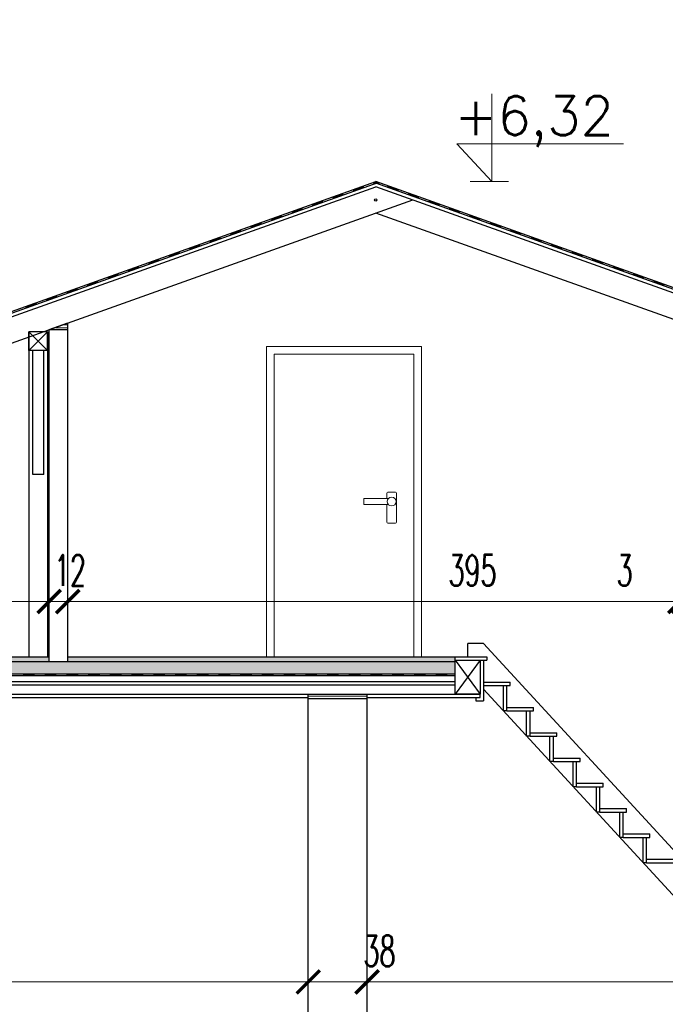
# Model space of a CAD drawing. Header units: millimetres. Extents: x 33311 to 435617, y -160714 to 185563.
# Tile 16 of 70: x 367796 to 371958, y -117949 to -111605. Entities that reach past the tile are written whole.
import ezdxf

# ---------------------------------------------------------------- set-up
doc = ezdxf.new("R2010")
doc.units = ezdxf.units.MM
doc.header["$MEASUREMENT"] = 0
doc.layers.get('Defpoints').update_dxf_attribs({"lineweight": 0})
for name, color, linetype, lineweight in [('[ 02przekrój istn', 42, 'Continuous', 30), ('[ 05widok istn', 50, 'Continuous', 30), ('[ 12stolarka istn', 211, 'Continuous', 13), ('[ 21kreskowanie', 9, 'Continuous', 13), ('[ 22wymiarowanie', 8, 'Continuous', 13), ('[ 23kota odnośnik', 1, 'Continuous', 13), ('[ 24ramka cienka', 1, 'Continuous', 13), ('[ 25ramka gruba', 4, 'Continuous', 30), ('[opisy2', 4, 'Continuous', 13), ('izolacja', 4, 'BATTING', 13)]:
    doc.layers.add(name, color=color, linetype=linetype, lineweight=lineweight)
doc.styles.add('1.50', font='simplex.shx', dxfattribs={"height": 125})
doc.styles.add('99.2', font='simplex.shx', dxfattribs={"width": 0.6, "height": 200})
doc.linetypes.add('BATTING', pattern='A,0,-0.1,[134,ltypeshp.shx,S=0.1,R=0,X=-0.1,Y=0],-0.2,[134,ltypeshp.shx,S=0.1,R=180,X=0.1,Y=0],-0.1', length=0.4)
doc.dimstyles.new('100cm', dxfattribs={"dimtxt": 200, "dimasz": 150, "dimexe": 100, "dimexo": 300, "dimgap": 100, "dimtad": 1, "dimdec": 0, "dimlfac": 0.1, "dimzin": 11, "dimtxsty": '99.2', "dimblk": 'ARCHTICK', "dimcen": 1.5, "dimclrd": 256, "dimclre": 256, "dimclrt": 4, "dimadec": 0, "dimazin": 0, "dimtfac": 0.75, "dimtdec": 0, "dimtix": 1, "dimtmove": 2, "dimatfit": 3, "dimfxl": 1, "dimtolj": 1, "dimtzin": 11, "dimlwd": -1, "dimlwe": -1, "dimarcsym": 0})

# ---------------------------------------------------------------- blocks, each defined once
blk = doc.blocks.new('_ArchTick')
at = {"color": 0, "linetype": 'ByBlock', "const_width": 0.15, "flags": 128}
blk.add_lwpolyline([(-0.5, -0.5), (0.5, 0.5)], dxfattribs=at)
blk = doc.blocks.new('*D736')
at = {"layer": '[ 22wymiarowanie', "transparency": 16777216}
for p, q in [((369656.3, -116139.7), (369656.3, -117905.3)), ((365326.3, -117805.3), (369656.3, -117805.3)), ((365326.3, -117822), (365326.3, -117905.3))]:
    blk.add_line(p, q, dxfattribs=at)
at = {"layer": 'Defpoints', "color": 0, "transparency": 16777216}
for p in [(369656.3, -115839.7), (365326.3, -117522), (369656.3, -117805.3)]:
    blk.add_point(p, dxfattribs=at)
at = {"layer": '[ 22wymiarowanie', "transparency": 16777216, "xscale": 150, "yscale": 150, "zscale": 150, "rotation": 180}
blk.add_blockref('_ArchTick', (365326.3, -117805.3), dxfattribs=at)
at = {"layer": '[ 22wymiarowanie', "transparency": 16777216, "xscale": 150, "yscale": 150, "zscale": 150}
blk.add_blockref('_ArchTick', (369656.3, -117805.3), dxfattribs=at)
at = {"layer": '[ 22wymiarowanie', "color": 4, "transparency": 16777216, "insert": (367491.3, -117605.3), "char_height": 200, "attachment_point": 5, "style": '99.2'}
blk.add_mtext('\\A1;\\H1x;\\W0.6;433', dxfattribs=at)
blk = doc.blocks.new('*D737')
at = {"layer": '[ 22wymiarowanie', "transparency": 16777216}
for p, q in [((370036.3, -116009.2), (370036.3, -117905.3)), ((369656.3, -116139.7), (369656.3, -117905.3)), ((369656.3, -117805.3), (369506.3, -117805.3)), ((369656.3, -117805.3), (370036.3, -117805.3)), ((370036.3, -117805.3), (370186.3, -117805.3))]:
    blk.add_line(p, q, dxfattribs=at)
at = {"layer": 'Defpoints', "color": 0, "transparency": 16777216}
for p in [(370036.3, -115709.2), (369656.3, -115839.7), (370036.3, -117805.3)]:
    blk.add_point(p, dxfattribs=at)
at = {"layer": '[ 22wymiarowanie', "transparency": 16777216, "xscale": 150, "yscale": 150, "zscale": 150}
blk.add_blockref('_ArchTick', (369656.3, -117805.3), dxfattribs=at)
at = {"layer": '[ 22wymiarowanie', "transparency": 16777216, "xscale": 150, "yscale": 150, "zscale": 150, "rotation": 180}
blk.add_blockref('_ArchTick', (370036.3, -117805.3), dxfattribs=at)
at = {"layer": '[ 22wymiarowanie', "color": 4, "transparency": 16777216, "insert": (370115.7, -117605.3), "char_height": 200, "attachment_point": 5, "style": '99.2'}
blk.add_mtext('\\A1;\\H1x;\\W0.6;38', dxfattribs=at)
blk = doc.blocks.new('*D738')
at = {"layer": '[ 22wymiarowanie', "transparency": 16777216}
for p, q in [((370036.3, -116009.2), (370036.3, -117905.3)), ((374836.3, -115976.2), (374836.3, -117905.3)), ((370036.3, -117805.3), (374836.3, -117805.3))]:
    blk.add_line(p, q, dxfattribs=at)
at = {"layer": 'Defpoints', "color": 0, "transparency": 16777216}
for p in [(370036.3, -115709.2), (374836.3, -115676.2), (374836.3, -117805.3)]:
    blk.add_point(p, dxfattribs=at)
at = {"layer": '[ 22wymiarowanie', "transparency": 16777216, "xscale": 150, "yscale": 150, "zscale": 150, "rotation": 180}
blk.add_blockref('_ArchTick', (370036.3, -117805.3), dxfattribs=at)
at = {"layer": '[ 22wymiarowanie', "transparency": 16777216, "xscale": 150, "yscale": 150, "zscale": 150}
blk.add_blockref('_ArchTick', (374836.3, -117805.3), dxfattribs=at)
at = {"layer": '[ 22wymiarowanie', "color": 4, "transparency": 16777216, "insert": (373415.4, -117605.3), "char_height": 200, "attachment_point": 5, "style": '99.2'}
blk.add_mtext('\\A1;\\H1x;\\W0.6;480', dxfattribs=at)
blk = doc.blocks.new('*D741')
at = {"layer": '[ 22wymiarowanie', "transparency": 16777216}
for p, q in [((367986.3, -114469.7), (367986.3, -115454.1)), ((365126.3, -115354.1), (367986.3, -115354.1)), ((365126.3, -115484.9), (365126.3, -115454.1))]:
    blk.add_line(p, q, dxfattribs=at)
at = {"layer": 'Defpoints', "color": 0, "transparency": 16777216}
for p in [(367986.3, -114169.7), (365126.3, -115184.9), (367986.3, -115354.1)]:
    blk.add_point(p, dxfattribs=at)
at = {"layer": '[ 22wymiarowanie', "transparency": 16777216, "xscale": 150, "yscale": 150, "zscale": 150, "rotation": 180}
blk.add_blockref('_ArchTick', (365126.3, -115354.1), dxfattribs=at)
at = {"layer": '[ 22wymiarowanie', "transparency": 16777216, "xscale": 150, "yscale": 150, "zscale": 150}
blk.add_blockref('_ArchTick', (367986.3, -115354.1), dxfattribs=at)
at = {"layer": '[ 22wymiarowanie', "color": 4, "transparency": 16777216, "insert": (366790, -115154.1), "char_height": 200, "attachment_point": 5, "style": '99.2'}
blk.add_mtext('\\A1;\\H1x;\\W0.6;286', dxfattribs=at)
blk = doc.blocks.new('*D742')
at = {"layer": '[ 22wymiarowanie', "transparency": 16777216}
for p, q in [((368106.3, -114430.1), (368106.3, -115454.1)), ((367986.3, -114469.7), (367986.3, -115454.1)), ((367986.3, -115354.1), (367836.3, -115354.1)), ((367986.3, -115354.1), (368106.3, -115354.1)), ((368106.3, -115354.1), (368256.3, -115354.1))]:
    blk.add_line(p, q, dxfattribs=at)
at = {"layer": 'Defpoints', "color": 0, "transparency": 16777216}
for p in [(367986.3, -114169.7), (368106.3, -114130.1), (368106.3, -115354.1)]:
    blk.add_point(p, dxfattribs=at)
at = {"layer": '[ 22wymiarowanie', "transparency": 16777216, "xscale": 150, "yscale": 150, "zscale": 150}
blk.add_blockref('_ArchTick', (367986.3, -115354.1), dxfattribs=at)
at = {"layer": '[ 22wymiarowanie', "transparency": 16777216, "xscale": 150, "yscale": 150, "zscale": 150, "rotation": 180}
blk.add_blockref('_ArchTick', (368106.3, -115354.1), dxfattribs=at)
at = {"layer": '[ 22wymiarowanie', "color": 4, "transparency": 16777216, "insert": (368120.5, -115154.1), "char_height": 200, "attachment_point": 5, "style": '99.2'}
blk.add_mtext('\\A1;\\H1x;\\W0.6;12', dxfattribs=at)
blk = doc.blocks.new('*D743')
at = {"layer": '[ 22wymiarowanie', "transparency": 16777216}
for p, q in [((368106.3, -114430.1), (368106.3, -115454.1)), ((372051.3, -114450.7), (372051.3, -115454.1)), ((368106.3, -115354.1), (372051.3, -115354.1))]:
    blk.add_line(p, q, dxfattribs=at)
at = {"layer": 'Defpoints', "color": 0, "transparency": 16777216}
for p in [(368106.3, -114130.1), (372051.3, -114150.7), (372051.3, -115354.1)]:
    blk.add_point(p, dxfattribs=at)
at = {"layer": '[ 22wymiarowanie', "transparency": 16777216, "xscale": 150, "yscale": 150, "zscale": 150, "rotation": 180}
blk.add_blockref('_ArchTick', (368106.3, -115354.1), dxfattribs=at)
at = {"layer": '[ 22wymiarowanie', "transparency": 16777216, "xscale": 150, "yscale": 150, "zscale": 150}
blk.add_blockref('_ArchTick', (372051.3, -115354.1), dxfattribs=at)
at = {"layer": '[ 22wymiarowanie', "color": 4, "transparency": 16777216, "insert": (370715.4, -115154.1), "char_height": 200, "attachment_point": 5, "style": '99.2'}
blk.add_mtext('\\A1;\\H1x;\\W0.6;395', dxfattribs=at)
blk = doc.blocks.new('*D744')
at = {"layer": '[ 22wymiarowanie', "transparency": 16777216}
for p, q in [((372076.3, -114443.4), (372076.3, -115454.1)), ((372051.3, -114450.7), (372051.3, -115454.1)), ((372051.3, -115354.1), (371901.3, -115354.1)), ((372051.3, -115354.1), (372076.3, -115354.1)), ((372076.3, -115354.1), (372226.3, -115354.1))]:
    blk.add_line(p, q, dxfattribs=at)
at = {"layer": 'Defpoints', "color": 0, "transparency": 16777216}
for p in [(372051.3, -114150.7), (372076.3, -114143.4), (372076.3, -115354.1)]:
    blk.add_point(p, dxfattribs=at)
at = {"layer": '[ 22wymiarowanie', "transparency": 16777216, "xscale": 150, "yscale": 150, "zscale": 150}
blk.add_blockref('_ArchTick', (372051.3, -115354.1), dxfattribs=at)
at = {"layer": '[ 22wymiarowanie', "transparency": 16777216, "xscale": 150, "yscale": 150, "zscale": 150, "rotation": 180}
blk.add_blockref('_ArchTick', (372076.3, -115354.1), dxfattribs=at)
at = {"layer": '[ 22wymiarowanie', "color": 4, "transparency": 16777216, "insert": (371696, -115154.1), "char_height": 200, "attachment_point": 5, "style": '99.2'}
blk.add_mtext('\\A1;\\H1x;\\W0.6;3', dxfattribs=at)

msp = doc.modelspace()

# ---------------------------------------------------------------- hatches: boundary and pattern name
at = {"layer": '[ 21kreskowanie', "linetype": 'Continuous'}
for points in [[(370111.69, -112666.1), (370091.26, -112658.82), (370080.26, -112662.74), (370076.9, -112653.32), (370091.26, -112648.21), (370115.05, -112656.68)], [(369816.51, -112756.74), (369813.15, -112747.32), (369879.09, -112723.82), (369882.44, -112733.24)], [(369948.38, -112709.74), (369945.03, -112700.32), (370010.96, -112676.82), (370014.32, -112686.24)], [(369684.63, -112803.73), (369681.27, -112794.31), (369747.21, -112770.81), (369750.57, -112780.23)], [(369552.75, -112850.73), (369549.4, -112841.31), (369615.34, -112817.81), (369618.69, -112827.23)], [(369289, -112944.72), (369285.65, -112935.3), (369351.58, -112911.81), (369354.94, -112921.23)], [(369420.88, -112897.73), (369417.52, -112888.31), (369483.46, -112864.81), (369486.82, -112874.23)], [(369157.13, -112991.72), (369153.77, -112982.3), (369219.71, -112958.8), (369223.06, -112968.22)], [(369025.25, -113038.72), (369021.89, -113029.3), (369087.83, -113005.8), (369091.19, -113015.22)], [(368761.5, -113132.71), (368758.14, -113123.29), (368824.08, -113099.79), (368827.44, -113109.21)], [(368893.37, -113085.71), (368890.02, -113076.29), (368955.96, -113052.8), (368959.31, -113062.22)], [(368629.62, -113179.71), (368626.27, -113170.29), (368692.2, -113146.79), (368695.56, -113156.21)], [(368497.75, -113226.71), (368494.39, -113217.29), (368560.33, -113193.79), (368563.68, -113203.21)], [(368233.99, -113320.7), (368230.64, -113311.28), (368296.58, -113287.78), (368299.93, -113297.2)], [(368365.87, -113273.7), (368362.51, -113264.28), (368428.45, -113240.78), (368431.81, -113250.2)], [(368102.12, -113367.7), (368098.76, -113358.28), (368164.7, -113334.78), (368168.06, -113344.2)], [(367838.37, -113461.69), (367835.01, -113452.27), (367900.95, -113428.77), (367904.3, -113438.19)], [(367970.24, -113414.69), (367966.89, -113405.27), (368032.82, -113381.77), (368036.18, -113391.19)], [(367890.31, -115830.11), (367820.31, -115830.11), (367820.31, -115820.11), (367890.31, -115820.11)], [(368030.31, -115830.11), (367960.31, -115830.11), (367960.31, -115820.11), (368030.31, -115820.11)], [(368170.31, -115830.11), (368100.31, -115830.11), (368100.31, -115820.11), (368170.31, -115820.11)], [(368310.31, -115830.11), (368240.31, -115830.11), (368240.31, -115820.11), (368310.31, -115820.11)], [(368450.31, -115830.11), (368380.31, -115830.11), (368380.31, -115820.11), (368450.31, -115820.11)], [(368590.31, -115830.11), (368520.31, -115830.11), (368520.31, -115820.11), (368590.31, -115820.11)], [(368730.31, -115830.11), (368660.31, -115830.11), (368660.31, -115820.11), (368730.31, -115820.11)], [(368870.31, -115830.11), (368800.31, -115830.11), (368800.31, -115820.11), (368870.31, -115820.11)], [(369010.31, -115830.11), (368940.31, -115830.11), (368940.31, -115820.11), (369010.31, -115820.11)], [(369150.31, -115830.11), (369080.31, -115830.11), (369080.31, -115820.11), (369150.31, -115820.11)], [(369290.31, -115830.11), (369220.31, -115830.11), (369220.31, -115820.11), (369290.31, -115820.11)], [(369430.31, -115830.11), (369360.31, -115830.11), (369360.31, -115820.11), (369430.31, -115820.11)], [(369570.31, -115830.11), (369500.31, -115830.11), (369500.31, -115820.11), (369570.31, -115820.11)], [(369710.31, -115830.11), (369640.31, -115830.11), (369640.31, -115820.11), (369710.31, -115820.11)], [(369850.31, -115830.11), (369780.31, -115830.11), (369780.31, -115820.11), (369850.31, -115820.11)], [(369990.31, -115830.11), (369920.31, -115830.11), (369920.31, -115820.11), (369990.31, -115820.11)], [(370130.31, -115830.11), (370060.31, -115830.11), (370060.31, -115820.11), (370130.31, -115820.11)], [(370270.31, -115830.11), (370200.31, -115830.11), (370200.31, -115820.11), (370270.31, -115820.11)], [(370410.31, -115830.11), (370340.31, -115830.11), (370340.31, -115820.11), (370410.31, -115820.11)], [(370550.31, -115830.11), (370480.31, -115830.11), (370480.31, -115820.11), (370550.31, -115820.11)]]:
    msp.add_hatch(color=256, dxfattribs=at).paths.add_polyline_path(points)
at = {"layer": '[ 21kreskowanie', "linetype": 'Continuous', "extrusion": (0, 0, -1)}
for points in [[(-370234.14, -112709.74), (-370237.49, -112700.32), (-370171.56, -112676.82), (-370168.2, -112686.24)], [(-370366.01, -112756.74), (-370369.37, -112747.32), (-370303.43, -112723.82), (-370300.07, -112733.24)], [(-370497.89, -112803.73), (-370501.25, -112794.31), (-370435.31, -112770.81), (-370431.95, -112780.23)], [(-370629.76, -112850.73), (-370633.12, -112841.31), (-370567.18, -112817.81), (-370563.83, -112827.23)], [(-370761.64, -112897.73), (-370765, -112888.31), (-370699.06, -112864.81), (-370695.7, -112874.23)], [(-370893.52, -112944.72), (-370896.87, -112935.3), (-370830.94, -112911.81), (-370827.58, -112921.23)], [(-371025.39, -112991.72), (-371028.75, -112982.3), (-370962.81, -112958.8), (-370959.45, -112968.22)], [(-371157.27, -113038.72), (-371160.63, -113029.3), (-371094.69, -113005.8), (-371091.33, -113015.22)], [(-371289.14, -113085.71), (-371292.5, -113076.29), (-371226.56, -113052.8), (-371223.21, -113062.22)], [(-371421.02, -113132.71), (-371424.38, -113123.29), (-371358.44, -113099.79), (-371355.08, -113109.21)], [(-371552.9, -113179.71), (-371556.25, -113170.29), (-371490.32, -113146.79), (-371486.96, -113156.21)], [(-371684.77, -113226.71), (-371688.13, -113217.29), (-371622.19, -113193.79), (-371618.83, -113203.21)], [(-371816.65, -113273.7), (-371820.01, -113264.28), (-371754.07, -113240.78), (-371750.71, -113250.2)], [(-371948.52, -113320.7), (-371951.88, -113311.28), (-371885.94, -113287.78), (-371882.59, -113297.2)]]:
    msp.add_hatch(color=256, dxfattribs=at).paths.add_polyline_path(points)
at = {"layer": '[ 21kreskowanie', "linetype": 'Continuous'}
h = msp.add_hatch(dxfattribs=at)
h.set_pattern_fill('DASH', color=256, style=0, pattern_type=2)
h.set_pattern_definition([(45, (363785.2, -67030.4), (0, 17.9605122), [12.7, -12.7])])
h.paths.add_polyline_path([(365126.26, -115740.11), (367986.26, -115740.11), (367986.26, -115710.11), (365126.26, -115710.11)], flags=17)
h.paths.add_polyline_path([(370604.26, -115740.11), (370604.26, -115710.11), (368106.26, -115710.11), (368106.26, -115740.11)], flags=17)
h.paths.add_polyline_path([(375056.26, -115710.11), (372051.26, -115710.11), (372051.26, -115732.11), (372211.26, -115732.11), (372211.26, -115740.11), (375056.26, -115740.11)], flags=17)
h = msp.add_hatch(dxfattribs=at)
h.set_pattern_fill('DOTS', color=256, style=0, pattern_type=2)
h.set_pattern_definition([(0, (363785.2, -67030.4), (7.9375, 15.875), [0, -15.875])])
h.paths.add_polyline_path([(370604.26, -115740.11), (365126.26, -115740.11), (365126.26, -115820.11), (370604.26, -115820.11)], flags=17)
h.paths.add_polyline_path([(375056.26, -115740.11), (372211.26, -115740.11), (372211.26, -115820.11), (375056.26, -115820.11)], flags=17)
at = {"layer": '[ 21kreskowanie'}
h = msp.add_hatch(dxfattribs=at)
h.set_pattern_fill('HATCH', color=256, style=0, pattern_type=2)
h.set_pattern_definition([])
h.paths.add_polyline_path([(369998.56, -117725.31), (370036.26, -117725.31), (370036.26, -118972.11), (369656.26, -118972.11), (369656.26, -115980.11), (370036.26, -115980.11), (370036.26, -117485.31), (369998.56, -117485.31)], flags=9)

# ---------------------------------------------------------------- linework, layer by layer
at = {"layer": '[ 02przekrój istn'}
for p, q in [((364897.38, -114499.16), (370091.26, -112648.21)), ((364905.02, -114507.05), (370106.15, -112653.51)), ((375285.14, -114499.16), (370091.26, -112648.21)), ((375277.5, -114507.05), (370091.26, -112658.82)), ((364949.46, -114514.57), (370091.26, -112682.18)), ((364949.46, -114514.57), (370091.26, -112682.18)), ((375233.06, -114514.57), (370091.26, -112682.18)), ((375233.06, -114514.57), (370091.26, -112682.18)), ((365157.99, -114610.11), (370329.57, -112767.11)), ((375056.26, -114621.42), (370091.26, -112852.03)), ((367856.26, -113736.45), (367856.26, -113616.45)), ((367976.26, -113616.45), (367856.26, -113616.45)), ((367856.26, -113736.45), (367976.26, -113616.45)), ((367976.26, -113736.45), (367856.26, -113616.45)), ((367976.26, -113736.45), (367976.26, -113616.45)), ((367986.26, -113602.2), (368106.26, -113559.43)), ((367986.26, -115740.11), (367986.26, -113602.2)), ((367986.26, -113602.2), (368106.26, -113602.2)), ((368106.26, -115740.11), (368106.26, -113559.43)), ((367976.26, -113736.45), (367856.26, -113736.45)), ((365126.26, -115710.11), (367986.26, -115710.11)), ((368106.26, -115710.11), (370604.26, -115710.11)), ((370604.26, -115710.11), (370808.26, -115710.11)), ((370604.26, -115732.11), (370604.26, -115710.11)), ((370808.26, -115710.11), (370808.26, -115732.11)), ((365126.26, -115740.11), (370604.26, -115740.11)), ((370604.26, -115732.11), (370764.26, -115732.11)), ((370604.26, -115950.11), (370604.26, -115732.11)), ((370604.26, -115732.11), (370764.26, -115950.11)), ((370764.26, -115732.11), (370604.26, -115950.11)), ((370626.26, -115732.11), (370808.26, -115732.11)), ((370764.26, -115732.11), (370764.26, -115950.11)), ((370786.26, -115732.11), (370786.26, -115994.11)), ((365126.26, -115820.11), (370604.26, -115820.11)), ((365126.26, -115830.11), (370604.26, -115830.11)), ((365126.26, -115870.11), (370604.26, -115870.11)), ((365126.26, -115890.11), (370604.26, -115890.11)), ((370786.26, -115873.21), (370958.26, -115873.21)), ((370786.26, -115895.21), (370958.26, -115895.21)), ((370914.26, -116058.31), (370914.26, -115895.21)), ((370936.26, -116058.31), (370936.26, -115895.21)), ((370958.26, -115895.21), (370958.26, -115873.21)), ((365326.26, -115950.11), (370764.26, -115950.11)), ((369656.26, -118972.11), (369656.26, -115950.11)), ((370036.26, -118972.11), (370036.26, -115950.11)), ((370764.26, -115950.11), (370604.26, -115950.11)), ((370764.26, -115972.11), (370764.26, -115950.11)), ((365326.26, -115972.11), (369656.26, -115972.11)), ((369656.26, -115980.11), (370036.26, -115980.11)), ((370036.26, -115972.11), (370764.26, -115972.11)), ((370736.26, -115972.11), (370736.26, -115994.11)), ((370736.26, -115994.11), (370786.26, -115994.11)), ((370936.26, -116058.31), (370914.26, -116058.31)), ((370936.26, -116036.31), (371108.26, -116036.31)), ((370936.26, -116058.31), (371108.26, -116058.31)), ((371064.26, -116221.41), (371064.26, -116058.31)), ((371086.26, -116221.41), (371086.26, -116058.31)), ((371108.26, -116058.31), (371108.26, -116036.31)), ((371086.26, -116199.41), (371258.26, -116199.41)), ((371258.26, -116221.41), (371258.26, -116199.41)), ((371086.26, -116221.41), (371064.26, -116221.41)), ((371086.26, -116221.41), (371258.26, -116221.41)), ((371214.26, -116384.51), (371214.26, -116221.41)), ((371236.26, -116384.51), (371236.26, -116221.41)), ((371236.26, -116384.51), (371214.26, -116384.51)), ((371236.26, -116362.51), (371408.26, -116362.51)), ((371236.26, -116384.51), (371408.26, -116384.51)), ((371364.26, -116547.61), (371364.26, -116384.51)), ((371386.26, -116547.61), (371386.26, -116384.51)), ((371408.26, -116384.51), (371408.26, -116362.51)), ((371386.26, -116525.61), (371558.26, -116525.61)), ((371558.26, -116547.61), (371558.26, -116525.61)), ((371386.26, -116547.61), (371364.26, -116547.61)), ((371386.26, -116547.61), (371558.26, -116547.61)), ((371514.26, -116710.71), (371514.26, -116547.61)), ((371536.26, -116710.71), (371536.26, -116547.61)), ((371536.26, -116710.71), (371514.26, -116710.71)), ((371536.26, -116688.71), (371708.26, -116688.71)), ((371536.26, -116710.71), (371708.26, -116710.71)), ((371664.26, -116873.81), (371664.26, -116710.71)), ((371686.26, -116873.81), (371686.26, -116710.71)), ((371708.26, -116710.71), (371708.26, -116688.71)), ((371686.26, -116851.81), (371858.26, -116851.81)), ((371858.26, -116873.81), (371858.26, -116851.81)), ((371686.26, -116873.81), (371664.26, -116873.81)), ((371686.26, -116873.81), (371858.26, -116873.81)), ((371814.26, -117036.91), (371814.26, -116873.81)), ((371836.26, -117036.91), (371836.26, -116873.81)), ((371836.26, -117036.91), (371814.26, -117036.91)), ((371836.26, -117014.91), (372008.26, -117014.91)), ((371836.26, -117036.91), (372008.26, -117036.91))]:
    msp.add_line(p, q, dxfattribs=at)
msp.add_circle((370091.26, -112767.11), 7, dxfattribs=at)
at = {"layer": '[ 05widok istn'}
for p, q in [((367856.26, -113616.45), (367856.26, -115710.11)), ((367976.26, -113616.45), (367976.26, -115710.11)), ((367881.26, -114536.45), (367881.26, -113736.45)), ((367951.26, -114536.45), (367951.26, -113736.45)), ((367951.26, -114536.45), (367881.26, -114536.45)), ((370684.26, -115710.11), (370684.26, -115623.68)), ((370786.26, -115623.68), (370684.26, -115623.68)), ((370786.26, -115623.68), (373596.26, -118679.09)), ((370786.26, -115919.13), (373464.26, -118831.01))]:
    msp.add_line(p, q, dxfattribs=at)
at = {"layer": '[ 12stolarka istn'}
for p, q in [((369386.26, -115710.11), (369386.26, -113710.11)), ((369386.26, -113710.11), (370386.26, -113710.11)), ((370386.26, -115710.11), (370386.26, -113710.11)), ((369436.26, -115710.11), (369436.26, -113760.11)), ((369436.26, -113760.11), (370336.26, -113760.11)), ((370336.26, -115710.11), (370336.26, -113760.11)), ((370015.4, -114690.11), (370173.55, -114690.11)), ((370015.4, -114690.11), (370015.4, -114730.11)), ((370162.42, -114656.02), (370162.42, -114690.11)), ((370169.83, -114648.61), (370218.18, -114648.61)), ((370225.6, -114656.02), (370225.6, -114842.62)), ((370015.4, -114730.11), (370173.55, -114730.11)), ((370162.42, -114730.11), (370162.42, -114842.62)), ((370169.83, -114850.03), (370218.18, -114850.03))]:
    msp.add_line(p, q, dxfattribs=at)
msp.add_circle((370194.01, -114710.11), 28.61, dxfattribs=at)
for centre, start, end in [((370169.83, -114656.02), 90, 180), ((370218.18, -114656.02), 0, 90), ((370169.83, -114842.62), 180, 270), ((370218.18, -114842.62), 270, 0)]:
    msp.add_arc(centre, 7.41, start, end, dxfattribs=at)
at = {"layer": '[ 21kreskowanie'}
for p, q in [((370076.9, -112653.32), (370080.26, -112662.74)), ((370115.05, -112656.68), (370111.69, -112666.1)), ((369879.09, -112723.82), (369882.44, -112733.24)), ((369945.03, -112700.32), (369948.38, -112709.74)), ((370010.96, -112676.82), (370014.32, -112686.24)), ((370171.56, -112676.82), (370168.2, -112686.24)), ((370237.49, -112700.32), (370234.14, -112709.74)), ((370303.43, -112723.82), (370300.07, -112733.24)), ((369681.27, -112794.31), (369684.63, -112803.73)), ((369747.21, -112770.81), (369750.57, -112780.23)), ((369813.15, -112747.32), (369816.51, -112756.74)), ((370369.37, -112747.32), (370366.01, -112756.74)), ((370435.31, -112770.81), (370431.95, -112780.23)), ((370501.25, -112794.31), (370497.89, -112803.73)), ((369549.4, -112841.31), (369552.75, -112850.73)), ((369615.34, -112817.81), (369618.69, -112827.23)), ((370567.18, -112817.81), (370563.83, -112827.23)), ((370633.12, -112841.31), (370629.76, -112850.73)), ((369351.58, -112911.81), (369354.94, -112921.23)), ((369417.52, -112888.31), (369420.88, -112897.73)), ((369483.46, -112864.81), (369486.82, -112874.23)), ((370699.06, -112864.81), (370695.7, -112874.23)), ((370765, -112888.31), (370761.64, -112897.73)), ((370830.94, -112911.81), (370827.58, -112921.23)), ((369153.77, -112982.3), (369157.13, -112991.72)), ((369219.71, -112958.8), (369223.06, -112968.22)), ((369285.65, -112935.3), (369289, -112944.72)), ((370896.87, -112935.3), (370893.52, -112944.72)), ((370962.81, -112958.8), (370959.45, -112968.22)), ((371028.75, -112982.3), (371025.39, -112991.72)), ((369021.89, -113029.3), (369025.25, -113038.72)), ((369087.83, -113005.8), (369091.19, -113015.22)), ((371094.69, -113005.8), (371091.33, -113015.22)), ((371160.63, -113029.3), (371157.27, -113038.72)), ((368824.08, -113099.79), (368827.44, -113109.21)), ((368890.02, -113076.29), (368893.37, -113085.71)), ((368955.96, -113052.8), (368959.31, -113062.22)), ((371226.56, -113052.8), (371223.21, -113062.22)), ((371292.5, -113076.29), (371289.14, -113085.71)), ((371358.44, -113099.79), (371355.08, -113109.21)), ((368626.27, -113170.29), (368629.62, -113179.71)), ((368692.2, -113146.79), (368695.56, -113156.21)), ((368758.14, -113123.29), (368761.5, -113132.71)), ((371424.38, -113123.29), (371421.02, -113132.71)), ((371490.32, -113146.79), (371486.96, -113156.21)), ((371556.25, -113170.29), (371552.9, -113179.71)), ((368494.39, -113217.29), (368497.75, -113226.71)), ((368560.33, -113193.79), (368563.68, -113203.21)), ((371622.19, -113193.79), (371618.83, -113203.21)), ((371688.13, -113217.29), (371684.77, -113226.71)), ((368296.58, -113287.78), (368299.93, -113297.2)), ((368362.51, -113264.28), (368365.87, -113273.7)), ((368428.45, -113240.78), (368431.81, -113250.2)), ((371754.07, -113240.78), (371750.71, -113250.2)), ((371820.01, -113264.28), (371816.65, -113273.7)), ((371885.94, -113287.78), (371882.59, -113297.2)), ((368098.76, -113358.28), (368102.12, -113367.7)), ((368164.7, -113334.78), (368168.06, -113344.2)), ((368230.64, -113311.28), (368233.99, -113320.7)), ((371951.88, -113311.28), (371948.52, -113320.7)), ((367900.95, -113428.77), (367904.3, -113438.19)), ((367966.89, -113405.27), (367970.24, -113414.69)), ((368032.82, -113381.77), (368036.18, -113391.19)), ((367835.01, -113452.27), (367838.37, -113461.69)), ((367820.31, -115820.11), (367820.31, -115830.11)), ((367890.31, -115820.11), (367890.31, -115830.11)), ((367960.31, -115820.11), (367960.31, -115830.11)), ((368030.31, -115820.11), (368030.31, -115830.11)), ((368100.31, -115820.11), (368100.31, -115830.11)), ((368170.31, -115820.11), (368170.31, -115830.11)), ((368240.31, -115820.11), (368240.31, -115830.11)), ((368310.31, -115820.11), (368310.31, -115830.11)), ((368380.31, -115820.11), (368380.31, -115830.11)), ((368450.31, -115820.11), (368450.31, -115830.11)), ((368520.31, -115820.11), (368520.31, -115830.11)), ((368590.31, -115820.11), (368590.31, -115830.11)), ((368660.31, -115820.11), (368660.31, -115830.11)), ((368730.31, -115820.11), (368730.31, -115830.11)), ((368800.31, -115820.11), (368800.31, -115830.11)), ((368870.31, -115820.11), (368870.31, -115830.11)), ((368940.31, -115820.11), (368940.31, -115830.11)), ((369010.31, -115820.11), (369010.31, -115830.11)), ((369080.31, -115820.11), (369080.31, -115830.11)), ((369150.31, -115820.11), (369150.31, -115830.11)), ((369220.31, -115820.11), (369220.31, -115830.11)), ((369290.31, -115820.11), (369290.31, -115830.11)), ((369360.31, -115820.11), (369360.31, -115830.11)), ((369430.31, -115820.11), (369430.31, -115830.11)), ((369500.31, -115820.11), (369500.31, -115830.11)), ((369570.31, -115820.11), (369570.31, -115830.11)), ((369640.31, -115820.11), (369640.31, -115830.11)), ((369710.31, -115820.11), (369710.31, -115830.11)), ((369780.31, -115820.11), (369780.31, -115830.11)), ((369850.31, -115820.11), (369850.31, -115830.11)), ((369920.31, -115820.11), (369920.31, -115830.11)), ((369990.31, -115820.11), (369990.31, -115830.11)), ((370060.31, -115820.11), (370060.31, -115830.11)), ((370130.31, -115820.11), (370130.31, -115830.11)), ((370200.31, -115820.11), (370200.31, -115830.11)), ((370270.31, -115820.11), (370270.31, -115830.11)), ((370340.31, -115820.11), (370340.31, -115830.11)), ((370410.31, -115820.11), (370410.31, -115830.11)), ((370480.31, -115820.11), (370480.31, -115830.11)), ((370550.31, -115820.11), (370550.31, -115830.11))]:
    msp.add_line(p, q, dxfattribs=at)
at = {"layer": '[ 23kota odnośnik'}
for p, q in [((370840.54, -112082.99), (370840.54, -112648.21)), ((370615.08, -112405.43), (371688.92, -112405.43)), ((370615.08, -112405.43), (370840.54, -112648.21)), ((370699.47, -112648.21), (370947.09, -112648.21))]:
    msp.add_line(p, q, dxfattribs=at)
at = {"layer": '[ 24ramka cienka', "ltscale": 2}
msp.add_3dface([(384644.54, -131013.79), (342644.54, -131013.79), (342644.54, -101313.79), (384644.54, -101313.79)], dxfattribs=at)
at = {"layer": '[ 25ramka gruba', "ltscale": 2}
for points in [[(345144.54, -101813.79), (384144.54, -101813.79), (384144.54, -130513.79), (345144.54, -130513.79)], [(384144.54, -130513.79), (345144.54, -130513.79), (345144.54, -101813.79), (384144.54, -101813.79)]]:
    msp.add_3dface(points, dxfattribs=at)
at = {"layer": 'izolacja'}
for p, q in [((368030.82, -113591.83), (368106.26, -113591.83)), ((368074.38, -113570.79), (368106.26, -113570.79))]:
    msp.add_line(p, q, dxfattribs=at)
at = {"layer": 'izolacja', "ltscale": 1.5}
msp.add_line((369656.26, -115965.11), (370036.26, -115965.11), dxfattribs=at)

# ---------------------------------------------------------------- texts
at = {"layer": '[opisy2', "linetype": 'Continuous', "insert": (370597.19, -112098.87), "char_height": 250, "width": 814.2805, "attachment_point": 1, "style": '1.50'}
msp.add_mtext('+6,32', dxfattribs=at)

# ---------------------------------------------------------------- dimensions: what is measured, and where the dimension line sits
at = {"layer": '[ 22wymiarowanie'}
for base, p1, p2, picture, middle in [((367986.26, -115354.12), (365126.26, -115184.91), (367986.26, -114169.72), '*D741', (366789.99, -115154.12)), ((368106.26, -115354.12), (367986.26, -114169.72), (368106.26, -114130.1), '*D742', (368120.55, -115154.12)), ((372051.25978893, -115354.11926772), (368106.25978893, -114130.09641153), (372051.25978893, -114150.73945762), '*D743', (370715.38977218, -115154.11926772)), ((372076.25978893, -115354.11926772), (372051.25978893, -114150.73945762), (372076.25978893, -114143.37668808), '*D744', (371696.02169369, -115154.11926772)), ((370036.26, -117805.31), (369656.26, -115839.69), (370036.26, -115709.15), '*D737', (370115.7, -117605.31)), ((374836.26, -117805.31), (370036.26, -115709.15), (374836.26, -115676.18), '*D738', (373415.41, -117605.31))]:
    dim = msp.add_linear_dim(base=base, p1=p1, p2=p2, text='\\H1x;\\W0.6;<>', dimstyle='100cm', override={"dimatfit": 1}, dxfattribs=at)
    dim.commit()
    dim.dimension.update_dxf_attribs({"geometry": picture, "text_midpoint": middle, "dimtype": 160})
dim = msp.add_linear_dim(base=(369656.26, -117805.31), p1=(365326.26, -117521.98), p2=(369656.26, -115839.69), text='\\H1x;\\W0.6;<>', dimstyle='100cm', override={"dimatfit": 1}, dxfattribs=at)
dim.commit()
dim.dimension.update_dxf_attribs({"geometry": '*D736', "text_midpoint": (367491.26, -117605.31)})

doc.saveas('drawing.dxf')
